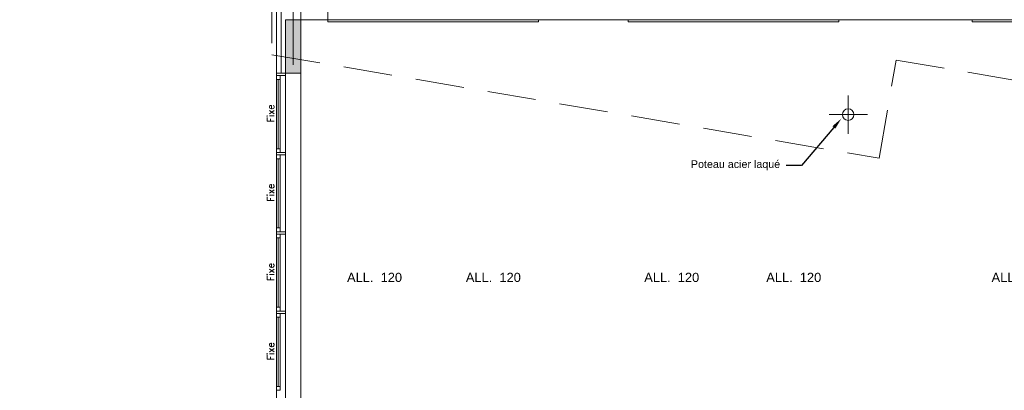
# Model space of a CAD drawing. Header units: metres. Extents: x -27451 to 793200, y -12566 to 75286.
# Tile 15 of 27: x 52649 to 65497, y 12274 to 17114. Entities that reach past the tile are written whole.
import ezdxf
from ezdxf import colors
from ezdxf.entities.mleader import LeaderData, LeaderLine
from ezdxf.math import Vec2, Vec3

# ---------------------------------------------------------------- set-up
doc = ezdxf.new("R2010")
doc.units = ezdxf.units.M
doc.header["$LTSCALE"] = 50
doc.linetypes.add('AXES', pattern=[50.8, 31.75, -6.35, 6.35, -6.35])
doc.linetypes.add('INTERROMPU', pattern=[19.05, 12.7, -6.35])
for name, color, linetype, lineweight in [('D-CLDOUB', 2, 'Continuous', 0), ('D-ISOLAT', 104, 'Continuous', 0), ('H-PAROIS', 9, 'Continuous', 0), ('O-MENUISEXT', 1, 'Continuous', 0), ('R-COT50', 7, 'Continuous', 0), ('R-TEXTE1', 7, 'Continuous', 0), ('S-AXESTR', 1, 'AXES', 0), ('S-CHARPENTE', 8, 'Continuous', 0), ('S-ELTVUS', 195, 'Continuous', 0), ('S-MACON', 4, 'Continuous', 0), ('S-POUTRE', 8, 'INTERROMPU', 0), ('V-ENDUIT', 3, 'Continuous', 0)]:
    doc.layers.add(name, color=color, linetype=linetype, lineweight=lineweight)
doc.layers.add('SU-SURHAB', color=21, linetype='Continuous', lineweight=0, plot=False)
doc.layers.add('SU-SURHOB', color=225, linetype='Continuous', lineweight=0, plot=False)
doc.styles.add('AAP Fort', font='swiss.ttf')
doc.styles.add('Cotation', font='Romans.shx')
doc.linetypes.add('ISOLATION', pattern='A,0.00254,-2.54,[134,ltypeshp.shx,S=2.54,R=0,X=-2.54,Y=0],-5.08,[134,ltypeshp.shx,S=2.54,R=180,X=2.54,Y=0],-2.54', length=10.16254)

msp = doc.modelspace()

# ---------------------------------------------------------------- hatches: boundary and pattern name
at = {"layer": 'H-PAROIS', "true_color": 0x002f5f}
h = msp.add_hatch(color=158, dxfattribs=at)
h.dxf.hatch_style = 1
h.paths.add_polyline_path([(56119.13, 16414.27), (56319.13, 16414.27), (56319.13, 17114.27), (56119.13, 17114.27)])

# ---------------------------------------------------------------- linework, layer by layer
at = {"layer": 'D-CLDOUB'}
msp.add_line((55999.13, 16414.27), (55999.13, 17424.27), dxfattribs=at)
at = {"layer": 'D-ISOLAT', "color": 32, "linetype": 'ISOLATION'}
msp.add_line((56059.13, 16414.27), (56059.13, 17354.27), dxfattribs=at)
at = {"layer": 'O-MENUISEXT', "ltscale": 250}
for p, q in [((56024.13, 16334.27), (56024.13, 15429.27)), ((56049.13, 15379.27), (56049.13, 16334.27)), ((56024.13, 15299.27), (56024.13, 14394.27)), ((56049.13, 14394.27), (56049.13, 15349.27)), ((56024.13, 14264.27), (56024.13, 13359.27)), ((56049.13, 13309.27), (56049.13, 14282.98)), ((56049.13, 12324.27), (56049.13, 13279.27)), ((56024.13, 13229.27), (56024.13, 12324.27))]:
    msp.add_line(p, q, dxfattribs=at)
for points in [[(55999.13, 7069.27), (56119.13, 7069.27), (56119.13, 16414.27), (55999.13, 16414.27)], [(56119.13, 16414.27), (55999.13, 16414.27), (55999.13, 16384.27), (56119.13, 16384.27)], [(56049.13, 16384.27), (55999.13, 16384.27), (55999.13, 16334.27), (56049.13, 16334.27)], [(56049.13, 15429.27), (55999.13, 15429.27), (55999.13, 15379.27), (56049.13, 15379.27)], [(56119.13, 15379.27), (55999.13, 15379.27), (55999.13, 15349.27), (56119.13, 15349.27)], [(56049.13, 15349.27), (55999.13, 15349.27), (55999.13, 15299.27), (56049.13, 15299.27)], [(56049.13, 14394.27), (55999.13, 14394.27), (55999.13, 14344.27), (56049.13, 14344.27)], [(56119.13, 14344.27), (55999.13, 14344.27), (55999.13, 14314.27), (56119.13, 14314.27)], [(56049.13, 14314.27), (55999.13, 14314.27), (55999.13, 14264.27), (56049.13, 14264.27)], [(56049.13, 13309.27), (55999.13, 13309.27), (55999.13, 13359.27), (56049.13, 13359.27)], [(56119.13, 13309.27), (55999.13, 13309.27), (55999.13, 13279.27), (56119.13, 13279.27)], [(56049.13, 13279.27), (55999.13, 13279.27), (55999.13, 13229.27), (56049.13, 13229.27)], [(56049.13, 12274.27), (55999.13, 12274.27), (55999.13, 12324.27), (56049.13, 12324.27)]]:
    msp.add_lwpolyline(points, close=True, dxfattribs=at)
at = {"layer": 'S-AXESTR', "ltscale": 5}
msp.add_line((56219.13, 32009), (56219.13, 16524.27), dxfattribs=at)
at = {"layer": 'S-CHARPENTE', "linetype": 'AXES', "ltscale": 0.5}
for p, q in [((63460.1, 15624.54), (63460.1, 16124.54)), ((63210.1, 15874.54), (63710.1, 15874.54))]:
    msp.add_line(p, q, dxfattribs=at)
at = {"layer": 'S-CHARPENTE'}
msp.add_circle((63460.1, 15874.54), 75, dxfattribs=at)
at = {"layer": 'S-ELTVUS'}
for p, q in [((56669.13, 17084.27), (56669.13, 17114.27)), ((59419.13, 17084.27), (59419.13, 17114.27)), ((60589.13, 17084.27), (60589.13, 17114.27)), ((63339.13, 17084.27), (63339.13, 17114.27)), ((65079.13, 17084.27), (65079.13, 17114.27)), ((56669.13, 17084.27), (59419.13, 17084.27)), ((59419.13, 17084.27), (59419.13, 17084.27)), ((63339.13, 17084.27), (60589.13, 17084.27)), ((63339.13, 17084.27), (63339.13, 17084.27)), ((66279.13, 17084.27), (65079.13, 17084.27))]:
    msp.add_line(p, q, dxfattribs=at)
at = {"layer": 'S-MACON'}
for p, q in [((56319.13, 17114.27), (56119.13, 17114.27)), ((56119.13, 17114.27), (56119.13, 16414.27)), ((56319.13, 16414.27), (56319.13, 17114.27)), ((56119.13, 16414.27), (56319.13, 16414.27))]:
    msp.add_line(p, q, dxfattribs=at)
at = {"layer": 'S-POUTRE'}
for p, q in [((55939.13, 18397.1), (55939.13, 16656.92)), ((56319.13, 17114.27), (56319.13, 17424.27)), ((55939.13, 16656.92), (63866.12, 15305.73)), ((63866.12, 15305.73), (64084.56, 16587.25)), ((64084.56, 16587.25), (71438.49, 15333.74)), ((56319.13, 7069.27), (56319.13, 16414.27))]:
    msp.add_line(p, q, dxfattribs=at)
at = {"layer": 'SU-SURHAB'}
msp.add_lwpolyline([(50819.13, -3665.73), (56099.13, -3665.73), (56099.13, -150.27), (57051.28, -357.76), (57428.71, 1374.27), (56099.13, 1374.27), (56099.13, 6024.27), (55999.13, 6024.27), (55999.13, 17424.27), (56099.13, 17424.27), (56099.13, 18637.1), (54299.13, 18637.1), (54299.13, 17889.82), (54109.13, 17889.82), (54109.13, 18777.1), (50939.13, 18777.1), (50939.13, 3644.27), (50819.13, 3644.27)], close=True, dxfattribs=at)
at = {"layer": 'SU-SURHOB'}
msp.add_lwpolyline([(50839.13, -3785.73), (56099.13, -3785.73), (56099.13, -6925.73), (56339.13, -6925.73), (56339.13, -6155.73), (73749.13, -6155.73), (73749.13, -6925.73), (73989.13, -6925.73), (73989.13, 6364.27), (56319.13, 6364.27), (56319.13, 17114.27), (79894.77, 17114.27), (79894.77, 28912.84), (73753.11, 28912.84), (74109.36, 31002.84), (44559.13, 31002.84)], dxfattribs=at)
at = {"layer": 'V-ENDUIT'}
for p in [(56669.13, 17284.27), (56319.13, 17114.27)]:
    msp.add_line(p, (56669.13, 17114.27), dxfattribs=at)

# ---------------------------------------------------------------- texts
at = {"layer": 'R-COT50', "char_height": 120, "width": 1968.5722, "attachment_point": 4, "style": 'Cotation'}
for insert in [(42338.39, 13748.15), (44238.39, 13748.15), (46138.39, 13748.15), (48038.39, 13748.15), (56291.68, 13748.15), (57841.68, 13748.15), (60169.33, 13748.15), (61761.68, 13748.15), (64701.68, 13748.15)]:
    msp.add_mtext('\\pi629.44;{\\fArial|b0|i0|c0|p34;ALL.  120}', dxfattribs=dict(at, insert=insert))
at = {"layer": 'R-TEXTE1', "char_height": 90, "attachment_point": 1, "rotation": 90, "style": 'Cotation'}
for insert in [(55878.32, 15771.85), (55878.32, 14736.85), (55878.32, 13701.85), (55878.32, 12666.85)]:
    msp.add_mtext_dynamic_manual_height_columns('{\\W1;Fixe}', width=79.3871, gutter_width=12.5, heights=[0], dxfattribs=dict(at, insert=insert))

# ---------------------------------------------------------------- leaders
at = {"layer": 'R-TEXTE1'}
ml = msp.add_multileader_mtext('Standard', dxfattribs=at)
ml.set_content('Poteau acier laqué ', color=256, style='AAP Fort')
ml.set_leader_properties()
ml.build(insert=Vec2(0, 0))
ml.multileader.update_dxf_attribs({"text_left_attachment_type": 2, "text_right_attachment_type": 2, "dogleg_length": 10, "arrow_head_size": 150})
ctx = ml.context
ctx.base_point, ctx.char_height, ctx.arrow_head_size, ctx.landing_gap_size, ctx.plane_origin = Vec3(61307.85, 15210.32), 100, 150, 100, Vec3(61474.57, 16170.71)
ctx.left_attachment, ctx.right_attachment = 2, 2
notes = []
notes.append((ctx, [(1, (1, 1, 0), (62852.15, 15210.32), (-1, 0), 199.29, [(0, [(63370.49, 15822.2)], 0, [])])]))
ctx.mtext.insert, ctx.mtext.rotation, ctx.mtext.flow_direction = Vec3(61407.85, 15277.97), 6.28318531, 5
for ctx, leaders in notes:
    for number, flags, end, landing, length, lines in leaders:
        leader = LeaderData()
        leader.index, (leader.has_last_leader_line, leader.has_dogleg_vector, leader.attachment_direction) = number, flags
        leader.last_leader_point, leader.dogleg_vector, leader.dogleg_length = Vec3(end), Vec3(landing), length
        for number, points, colour, breaks in lines:
            line = LeaderLine()
            line.index, line.vertices, line.color, line.breaks = number, Vec3.list(points), colors.encode_raw_color(colour), breaks
            leader.lines.append(line)
        ctx.leaders.append(leader)

doc.saveas('drawing.dxf')
